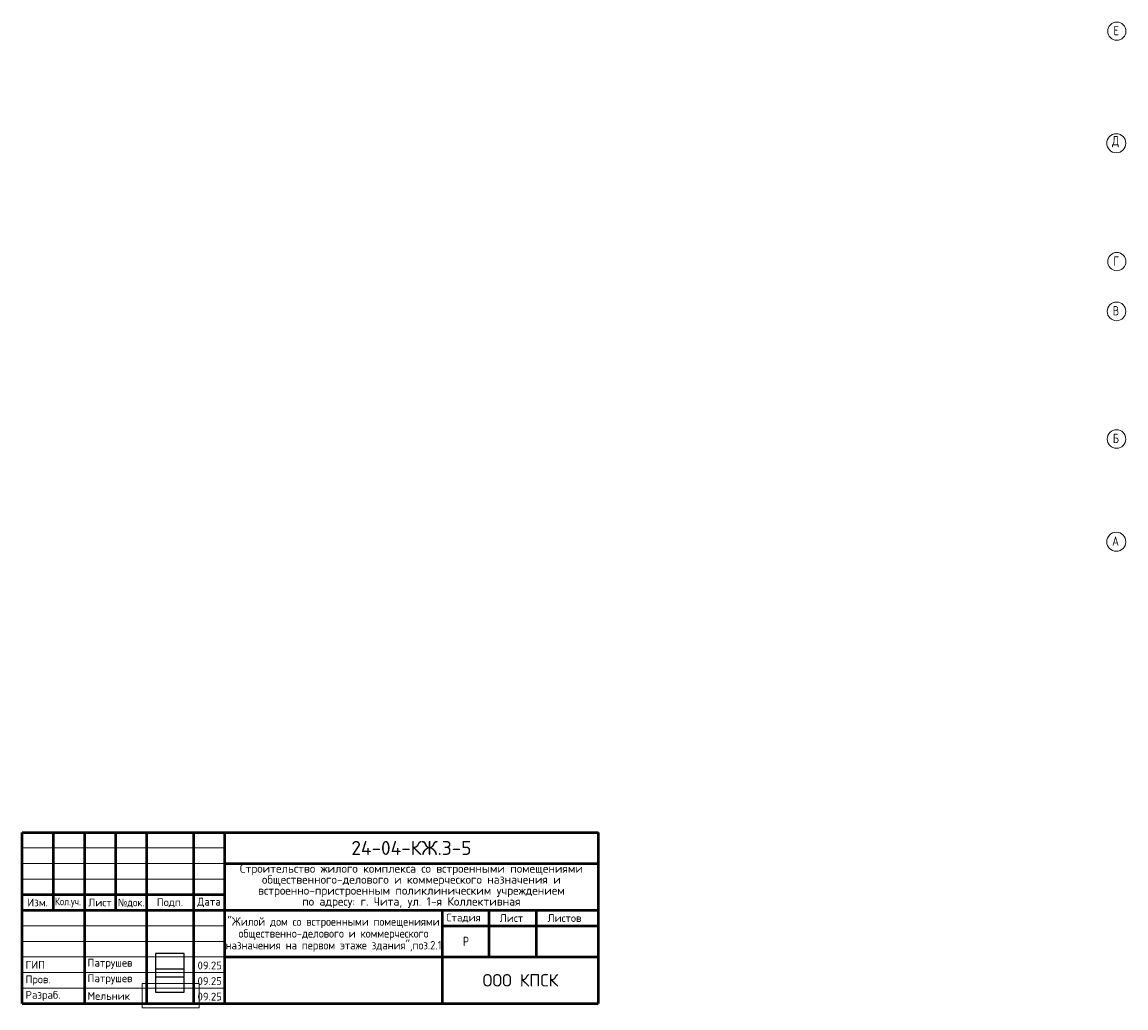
# Model space of a CAD drawing. Header units: metres. Extents: x -38 to 97, y -15 to 21.
# Tile 1 of 118: x -38 to -3, y -15 to 17. Entities that reach past the tile are written whole.
import ezdxf

# ---------------------------------------------------------------- set-up
doc = ezdxf.new("R2010")
doc.units = ezdxf.units.M
doc.header["$XCLIPFRAME"] = 2
doc.linetypes.add('______5', pattern=[1.1, 0.8, -0.1, 0.1, -0.1])
for name, color, linetype, lineweight in [('XR$1$STANDARD_1', 7, 'Continuous', 25), ('XR$1$Стена наружная_ Сайдинг', 7, 'Continuous', 35), ('XR$2$Осевая линия (1)', 7, '______5', 13)]:
    doc.layers.add(name, color=color, linetype=linetype, lineweight=lineweight)
doc.styles.add('ISOCPEUR', font='txt')
doc.styles.add('Segoe UI Symbol', font='txt')
picture_1 = doc.add_image_def('image1.jpg', size_in_pixel=(275, 222))
picture_2 = doc.add_image_def('image2.bmp', size_in_pixel=(685, 350))

# ---------------------------------------------------------------- blocks, each defined once
blk = doc.blocks.new('СЛОЖНЫЙ_ОБЪЕКТ_0')
at = {"layer": 'XR$1$Стена наружная_ Сайдинг', "color": 7, "linetype": 'Continuous', "lineweight": 50, "transparency": 33554687}
for p, q in [((-38.165, -9.355), (-19.665, -9.355)), ((-38.165, -14.855), (-38.165, -9.355)), ((-34.165, -14.855), (-34.165, -9.355)), ((-19.665, -9.355), (-19.665, -14.855)), ((-31.665, -10.355), (-19.665, -10.355)), ((-31.665, -11.355), (-38.165, -11.355)), ((-38.165, -11.855), (-31.665, -11.855)), ((-31.665, -11.855), (-19.665, -11.855)), ((-24.665, -12.355), (-19.665, -12.355)), ((-31.665, -13.355), (-19.665, -13.355)), ((-38.165, -14.855), (-19.665, -14.855))]:
    blk.add_line(p, q, dxfattribs=at)
at = {"layer": 'XR$1$Стена наружная_ Сайдинг', "color": 7, "linetype": 'Continuous', "lineweight": 13, "transparency": 33554687}
for p, q in [((-38.165, -9.855), (-31.665, -9.855)), ((-38.165, -10.355), (-31.665, -10.355)), ((-38.165, -10.855), (-31.665, -10.855)), ((-38.165, -12.355), (-31.665, -12.355)), ((-38.165, -12.855), (-31.665, -12.855)), ((-38.165, -13.355), (-31.665, -13.355)), ((-38.165, -13.855), (-31.665, -13.855)), ((-38.165, -14.355), (-31.665, -14.355))]:
    blk.add_line(p, q, dxfattribs=at)
at = {"layer": 'XR$1$Стена наружная_ Сайдинг', "color": 7, "linetype": 'Continuous', "lineweight": 50, "transparency": 33554687}
for points in [[(-37.165, -9.355), (-37.165, -10.605), (-37.165, -11.855)], [(-36.165, -9.355), (-36.165, -12.105), (-36.165, -14.855)], [(-35.165, -9.355), (-35.165, -10.605), (-35.165, -11.855)], [(-32.665, -9.355), (-32.665, -12.105), (-32.665, -14.855)], [(-31.665, -9.355), (-31.665, -12.105), (-31.665, -14.855)], [(-24.665, -14.855), (-24.665, -13.355), (-24.665, -11.855)], [(-23.165, -13.355), (-23.165, -12.605), (-23.165, -11.855)], [(-21.665, -11.855), (-21.665, -12.605), (-21.665, -13.355)]]:
    blk.add_lwpolyline(points, dxfattribs=at)

msp = doc.modelspace()

# ---------------------------------------------------------------- linework, layer by layer
at = {"layer": 'XR$2$Осевая линия (1)', "color": 7, "linetype": 'Continuous', "lineweight": 13, "transparency": 33554687}
for centre, radius in [((-3.0176, 16.3805), 0.2924), ((-3.0342, 12.7805), 0.3058), ((-3.0176, 8.9805), 0.2924), ((-3.0262, 7.3805), 0.2988), ((-3.0262, 3.2805), 0.2988), ((-3.0342, -0.0195), 0.3058)]:
    msp.add_circle(centre, radius, dxfattribs=at)

# ---------------------------------------------------------------- block references
at = {"layer": 'XR$1$Стена наружная_ Сайдинг', "color": 7, "linetype": 'Continuous', "lineweight": 13, "transparency": 33554687}
msp.add_blockref('СЛОЖНЫЙ_ОБЪЕКТ_0', (0, 0), dxfattribs=at)

# ---------------------------------------------------------------- texts
at = {"layer": 'XR$1$STANDARD_1', "color": 7, "linetype": 'Continuous', "lineweight": 18, "transparency": 33554687}
for s, insert, char_height, width, attachment_point, style in [('\\A1;{\\fISOCPEUR|i0|b0;\\H0.450000;\\W1.000000;\\C7;24-04-КЖ.3-5}\\P', (-25.6653, -9.8548), 0.45, 4.089886, 5, 'ISOCPEUR'), ('\\A1;{\\fISOCPEUR|i0|b0;\\H0.250000;\\W1.000000;\\C7;Изм.}\\P', (-37.6654, -11.605), 0.25, 0.753409, 5, 'ISOCPEUR'), ('\\A1;{\\fISOCPEUR|i0|b0;\\H0.250000;\\W0.833333;\\C7;Кол.уч.}\\P', (-36.6912, -11.605), 0.25, 0.974432, 5, 'ISOCPEUR'), ('\\A1;{\\fISOCPEUR|i0|b0;\\H0.250000;\\W1.000000;\\C7;Лист}\\P', (-35.6654, -11.605), 0.25, 0.867188, 5, 'ISOCPEUR'), ('\\A1;{\\fSegoe UI Symbol|i0|b0;\\H0.250000;\\W0.909091;\\C7;№\\fISOCPEUR|i0|b0;док.}\\P', (-34.6654, -11.6224), 0.25, 1.022727, 5, 'Segoe UI Symbol'), ('\\A1;{\\fISOCPEUR|i0|b0;\\H0.250000;\\W1.000000;\\C7;Подп.}\\P', (-33.4154, -11.6154), 0.25, 0.917647, 5, 'ISOCPEUR'), ('\\A1;{\\fISOCPEUR|i0|b0;\\H0.250000;\\W1.000000;\\C7;Дата}\\P', (-32.1631, -11.605), 0.25, 0.968056, 5, 'ISOCPEUR'), ('\\A1;{\\fISOCPEUR|i0|b0;\\H0.250000;\\W1.000000;\\C7;Стадия}\\P', (-23.9928, -12.105), 0.25, 1.244681, 5, 'ISOCPEUR'), ('\\A1;{\\fISOCPEUR|i0|b0;\\H0.250000;\\W1.000000;\\C7;Лист}\\P', (-22.4526, -12.105), 0.25, 0.867188, 5, 'ISOCPEUR'), ('\\A1;{\\fISOCPEUR|i0|b0;\\H0.250000;\\W1.000000;\\C7;Листов}\\P', (-20.7517, -12.105), 0.25, 1.219565, 5, 'ISOCPEUR'), ('\\A1;{\\fISOCPEUR|i0|b0;\\H0.300000;\\W0.769231;\\C7;Р}\\P', (-23.9153, -12.8548), 0.3, 0.276923, 5, 'ISOCPEUR'), ('\\A1;{\\fISOCPEUR|i0|b0;\\H0.250000;\\W1.000000;\\C7;ГИП}\\P', (-38.0546, -13.608), 0.25, 0.69, 4, 'ISOCPEUR'), ('\\A1;{\\fISOCPEUR|i0|b0;\\H0.250000;\\W1.000000;\\C7;Патрушев}\\P', (-36.0646, -13.733), 0.25, 1.671094, 7, 'ISOCPEUR'), ('\\A1;{\\fISOCPEUR|i0|b0;\\H0.400000;\\W1.000000;\\C7;ООО КПСК}\\P', (-22.1653, -14.1048), 0.4, 2.633651, 5, 'ISOCPEUR'), ('\\A1;{\\fISOCPEUR|i0|b0;\\H0.250000;\\W1.000000;\\C7;Пров.}\\P', (-38.0546, -14.108), 0.25, 0.917647, 4, 'ISOCPEUR'), ('\\A1;{\\fISOCPEUR|i0|b0;\\H0.250000;\\W1.000000;\\C7;Патрушев}\\P', (-36.0646, -14.233), 0.25, 1.671094, 7, 'ISOCPEUR'), ('\\A1;{\\fISOCPEUR|i0|b0;\\H0.250000;\\W1.000000;\\C7;Разраб.}\\P', (-38.0546, -14.608), 0.25, 1.307449, 4, 'ISOCPEUR'), ('\\A1;{\\fISOCPEUR|i0|b0;\\H0.250000;\\W1.000000;\\C7;Мельник}\\P', (-36.0646, -14.733), 0.25, 1.395283, 7, 'ISOCPEUR')]:
    msp.add_mtext(s, dxfattribs=dict(at, insert=insert, char_height=char_height, width=width, attachment_point=attachment_point, style=style))
at = {"layer": 'XR$1$STANDARD_1', "color": 7, "linetype": 'Continuous', "lineweight": 18, "transparency": 33554687, "char_height": 0.27, "attachment_point": 2}
for s, insert, width, line_spacing_factor in [('\\A1;{\\fISOCPEUR|i0|b0;\\H0.270000;\\W1.000000;\\C7;Строительство жилого комплекса со встроенными помещениями}\\P{\\fISOCPEUR|i0|b0;\\H0.270000;\\W1.000000;\\C7;общественного-делового и коммерческого назначения и}\\P{\\fISOCPEUR|i0|b0;\\H0.270000;\\W1.000000;\\C7;встроенно-пристроенным поликлиническим учреждением}\\P{\\fISOCPEUR|i0|b0;\\H0.270000;\\W1.000000;\\C7;по адресу: г. Чита, ул. 1-я Коллективная}\\P', (-25.6653, -10.3798), 11.142225, 0.783133), ('\\A1;{\\fISOCPEUR|i0|b0;\\H0.270000;\\W0.909091;\\C7;"Жилой дом со встроенными помещениями}\\P{\\fISOCPEUR|i0|b0;\\H0.270000;\\W0.909091;\\C7;общественно-делового и коммерческого}\\P{\\fISOCPEUR|i0|b0;\\H0.270000;\\W0.909091;\\C7;назначения на первом этаже здания",поз.2.1}\\P', (-28.1653, -12.0848), 7.061114, 0.843373)]:
    msp.add_mtext(s, dxfattribs=dict(at, insert=insert, width=width, line_spacing_factor=line_spacing_factor))
at = {"layer": 'XR$1$STANDARD_1', "color": 7, "linetype": 'Continuous', "lineweight": 25, "transparency": 33554687, "char_height": 0.25, "width": 0.892424, "attachment_point": 7, "style": 'ISOCPEUR'}
for insert in [(-32.5323, -13.7535), (-32.5323, -14.2535), (-32.5323, -14.7535)]:
    msp.add_mtext('\\A1;{\\fISOCPEUR|i0|b0;\\H0.250000;\\W1.000000;\\C7;09.25}\\P', dxfattribs=dict(at, insert=insert))
at = {"layer": 'XR$2$Осевая линия (1)', "color": 7, "linetype": 'Continuous', "lineweight": 13, "transparency": 33554687, "char_height": 0.3, "attachment_point": 7, "style": 'ISOCPEUR'}
for s, insert, width in [('\\W0.78;Е', (-3.1226, 16.25), 0.326407), ('\\W0.82;Д', (-3.1692, 12.65), 0.392646), ('\\W0.78;Г', (-3.1226, 8.85), 0.326407), ('\\W0.80;В', (-3.1462, 7.25), 0.359833), ('\\W0.80;Б', (-3.1462, 3.15), 0.359833), ('\\W0.82;А', (-3.1692, -0.15), 0.392646)]:
    msp.add_mtext(s, dxfattribs=dict(at, insert=insert, width=width))

# ---------------------------------------------------------------- pictures from other files: only their frames are drawn
at = {"layer": 'XR$1$STANDARD_1', "color": 7, "linetype": 'Continuous', "lineweight": 25, "transparency": 33554687}
image = msp.add_image(picture_1, insert=(-33.8817, -13.9884), size_in_units=(0.9214, 0.7438), dxfattribs=at)
image.set_boundary_path([(-0.5, 221.5), (274.5, 221.5), (274.5, -0.5), (-0.5, -0.5), (-0.5, 221.5)])
image.dxf.flags = 15
image = msp.add_image(picture_1, insert=(-33.8817, -14.4884), size_in_units=(0.9214, 0.7438), dxfattribs=at)
image.set_boundary_path([(-0.5, 221.5), (274.5, 221.5), (274.5, -0.5), (-0.5, -0.5), (-0.5, 221.5)])
image.dxf.flags = 15
at = {"layer": 'XR$1$STANDARD_1', "color": 7, "linetype": 'Continuous', "lineweight": 13, "transparency": 33554687}
image = msp.add_image(picture_2, insert=(-34.3076, -14.9922), size_in_units=(1.8263, 0.7853), dxfattribs=at)
image.set_boundary_path([(684.5, 349.5), (684.5, -0.5), (-0.5, -0.5), (-0.5, 349.5), (684.5, 349.5)])
image.dxf.flags = 15

doc.saveas('drawing.dxf')
